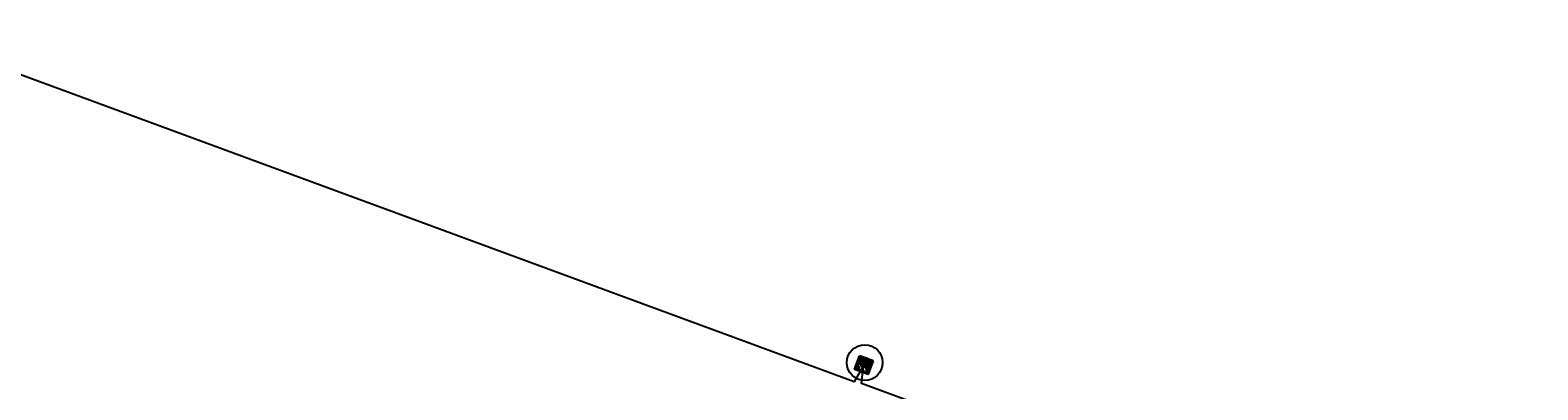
# Model space of a CAD drawing. Header units: metres. Extents: x 176029 to 179341, y 406836 to 408537.
# Tile 14 of 27: x 176226 to 176289, y 407841 to 407856. Entities that reach past the tile are written whole.
import ezdxf

# ---------------------------------------------------------------- set-up
doc = ezdxf.new("R2010")
doc.units = ezdxf.units.M
doc.layers.add('N-ET-Montage-Trafoput nieuw', color=1, linetype='Continuous', lineweight=30)
doc.layers.add('N-ET-VVV-LUS 1', color=10, linetype='Continuous')
doc.layers.add('opbouw rolbaanlicht', color=1, linetype='Continuous')
doc.styles.add('Style-ENGINEERING', font='ENGINEERING.shx')

# ---------------------------------------------------------------- blocks, each defined once
blk = doc.blocks.new('A$C68DF78CD')
for p, q in [((-98.9189192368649, -681.5929147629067), (-115.3813631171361, -670.0604413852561)), ((-101.3839057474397, -667.5954580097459), (-112.9163766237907, -684.0578981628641))]:
    blk.add_line(p, q)
at = {"linetype": 'ByBlock', "lineweight": -2}
for points in [[(147.1632972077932, -835.6691713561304), (-344.252937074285, -491.4162342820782), (0, 0), (491.4162342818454, -344.252937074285)], [(134.899689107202, -766.0300737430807), (-274.6138394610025, -479.152626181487), (12.26360810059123, -69.63909761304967), (421.7771366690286, -356.5165451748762)], [(133.6733282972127, -759.066163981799), (-267.6499296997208, -477.9262653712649), (13.4899689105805, -76.60300737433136), (414.8132269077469, -357.7429059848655)], [(-37.81807280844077, -697.635921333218), (-151.4007450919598, -618.0675924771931), (-130.8700736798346, -588.7603472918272), (-17.28740139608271, -668.3286761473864)], [(-48.55461074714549, -260.237500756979), (-89.50596360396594, -231.5497560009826), (-3.442729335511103, -108.6956974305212), (37.50862352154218, -137.3834421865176)], [(22.10975009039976, -256.0178879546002), (-18.84160276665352, -227.3301431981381), (-7.36650486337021, -210.949602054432), (33.58484799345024, -239.6373468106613)], [(308.2961139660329, -405.2203179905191), (267.3447611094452, -376.5325732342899), (278.8198590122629, -360.1520320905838), (319.7712118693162, -388.839776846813)]]:
    blk.add_lwpolyline(points, close=True, dxfattribs=at)
blk.add_lwpolyline([(-113.883617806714, -258.4270140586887), (287.4396401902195, -539.5669126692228)], dxfattribs=at)
at = {"linetype": 'ByBlock', "lineweight": -2, "flags": 128}
blk.add_lwpolyline([(-8.444447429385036, -127.9095681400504), (2.846160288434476, -143.1813975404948), (7.459149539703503, -136.596419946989), (20.15162151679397, -154.9117703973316)], dxfattribs=at)
at = {"linetype": 'ByBlock', "lineweight": -2}
for centre, radius in [((-133.2315786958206, -607.991793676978), 5.649999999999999), ((-64.95949310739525, -240.2846026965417), 4.793999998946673), ((9.894855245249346, -508.7465890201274), 24.99999999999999), ((13.53796985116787, -128.2307776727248), 4.793999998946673), ((-34.81073529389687, -676.9387719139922), 5.649999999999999)]:
    blk.add_circle(centre, radius, dxfattribs=at)
at = {"linetype": 'ByBlock', "lineweight": -2, "extrusion": (0, 0, -1)}
blk.add_solid([(-20.15162151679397, -154.9117703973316), (-11.3277513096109, -148.7303650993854), (-17.85672414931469, -144.1747519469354)], dxfattribs=at)
at = {"linetype": 'ByBlock', "lineweight": -2, "style": 'Style-ENGINEERING'}
for s, p in [('PAS OP H.S.', (-65.92025465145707, -225.5697920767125)), ('LEVENS-', (-53.44292883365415, -234.2430645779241)), ('GEVAARLIJK', (-40.83476529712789, -242.7295680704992))]:
    blk.add_text(s, height=10.1304, rotation=54.98751693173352, dxfattribs=at).set_placement(p)
blk = doc.blocks.new('opbouw rolbaanlicht')
at = {"layer": 'opbouw rolbaanlicht', "color": 0}
blk.add_circle((0, 0), 0.75, dxfattribs=at)
for points in [[(-0.25, 0), (0.05563023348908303, 0.2437319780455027), (0.25, 0)], [(-0.25, 0), (-0.1558724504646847, 0.1954578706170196), (0.05563023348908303, 0.2437319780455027)], [(-0.25, 0), (-0.2252422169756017, 0.1084709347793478), (-0.1558724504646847, 0.1954578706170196)], [(-0.25, 0), (0.25, 0), (-0.05563023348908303, -0.2437319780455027)], [(-0.05563023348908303, -0.2437319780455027), (-0.1558724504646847, -0.1954578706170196), (-0.25, 0)], [(-0.1558724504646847, -0.1954578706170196), (-0.2252422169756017, -0.1084709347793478), (-0.25, 0)], [(-0.1558724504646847, 0.1954578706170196), (-0.05563023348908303, 0.2437319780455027), (0.05563023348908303, 0.2437319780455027)], [(0.25, 0), (0.1558724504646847, -0.1954578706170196), (-0.05563023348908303, -0.2437319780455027)], [(0.05563023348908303, 0.2437319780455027), (0.1558724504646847, 0.1954578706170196), (0.25, 0)], [(0.1558724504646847, 0.1954578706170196), (0.2252422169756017, 0.1084709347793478), (0.25, 0)], [(0.25, 0), (0.2252422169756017, -0.1084709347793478), (0.1558724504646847, -0.1954578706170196)], [(0.1558724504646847, -0.1954578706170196), (0.05563023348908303, -0.2437319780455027), (-0.05563023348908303, -0.2437319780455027)]]:
    blk.add_solid(points, dxfattribs=at)

msp = doc.modelspace()

# ---------------------------------------------------------------- linework, layer by layer
at = {"layer": 'N-ET-VVV-LUS 1'}
msp.add_lwpolyline([(176300.7428151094, 407826.3282201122), (176260.6802160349, 407841.144088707), (176260.7602944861, 407841.8976912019), (176260.3701905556, 407841.2149969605), (176220.2911403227, 407855.9913821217)], dxfattribs=at)

# ---------------------------------------------------------------- block references
at = {"layer": 'N-ET-Montage-Trafoput nieuw', "linetype": 'Continuous', "xscale": 0.001000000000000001, "yscale": 0.001000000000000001, "rotation": 194.764294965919}
msp.add_blockref('A$C68DF78CD', (176260.9578841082, 407841.5273488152, 0.05279641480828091), dxfattribs=at)
at = {"layer": 'N-ET-VVV-LUS 1'}
msp.add_blockref('opbouw rolbaanlicht', (176260.8186653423, 407842.0167761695, 0.05280202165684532), dxfattribs=at)

doc.saveas('drawing.dxf')
